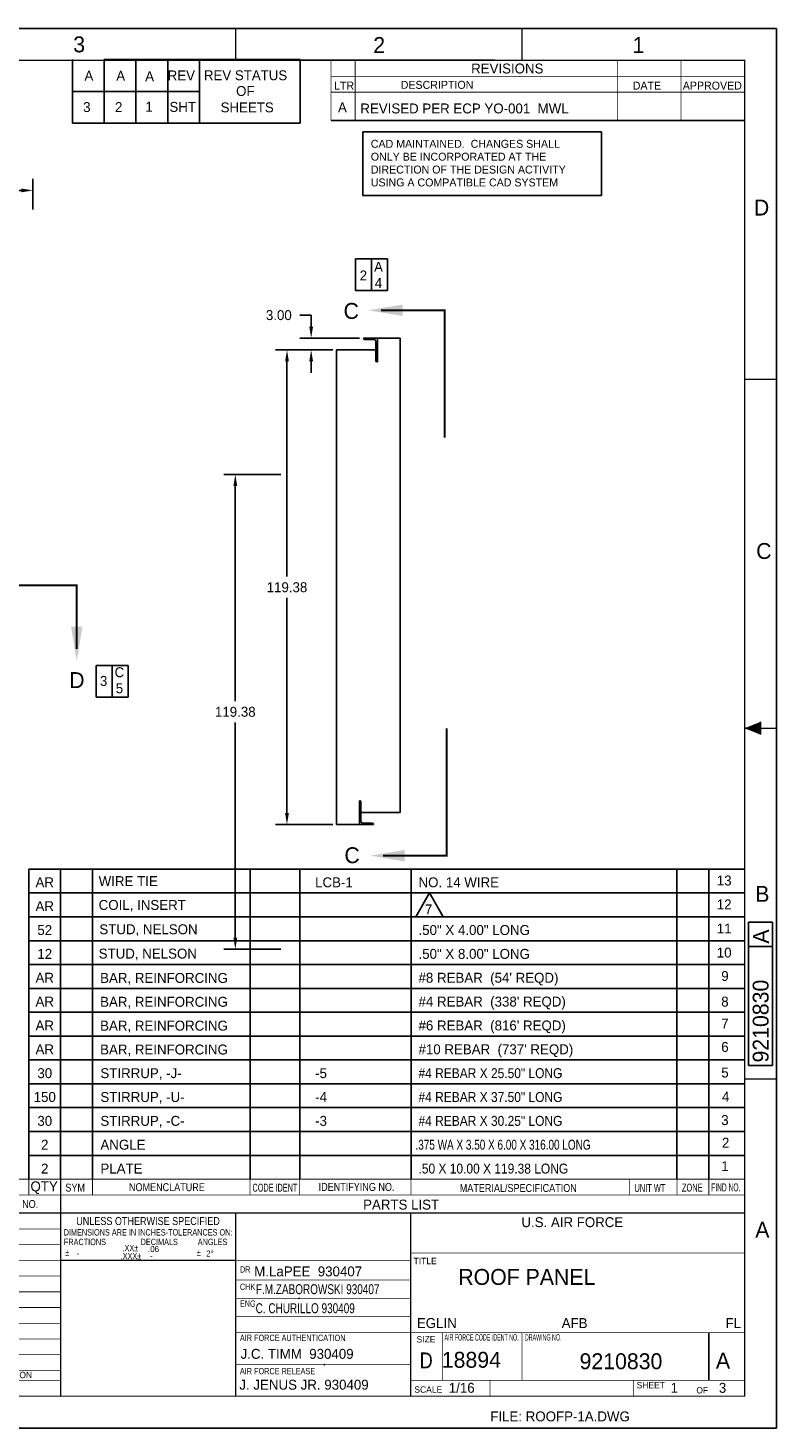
# Model space of a CAD drawing. Extents: x 0 to 544, y 0 to 352.
# Tile 2 of 2: x 356 to 544, y 0 to 352. Entities that reach past the tile are written whole.
import ezdxf
from ezdxf.enums import TextEntityAlignment as Align

# ---------------------------------------------------------------- set-up
doc = ezdxf.new("R2010")
doc.units = 0
doc.header["$LTSCALE"] = 16
doc.linetypes.add('DASHED', pattern=[0])
doc.layers.get('0').update_dxf_attribs({"linetype": 'CONTINUOUS'})
doc.layers.get('DEFPOINTS').update_dxf_attribs({"linetype": 'CONTINUOUS'})
for name, color, linetype in [('DIM', 5, 'CONTINUOUS'), ('LETTERING', 5, 'CONTINUOUS'), ('OUTLINE', 1, 'CONTINUOUS'), ('REBAR', 1, 'CONTINUOUS')]:
    doc.layers.add(name, color=color, linetype=linetype)
doc.dimstyles.get("Standard").update_dxf_attribs({"dimtxt": 2.5, "dimasz": 2.5, "dimexe": 1.25, "dimexo": 0.625, "dimtad": 1, "dimcen": 2.5, "dimazin": 3, "dimtfac": 1, "dimtmove": 0, "dimatfit": 3})

# ---------------------------------------------------------------- blocks, each defined once
blk = doc.blocks.new('*D')
at = {"color": 0, "linetype": 'BYBLOCK'}
for p, q in [((41, 275.16), (41, 282.82)), ((357, 275.16), (357, 282.82)), ((43.88, 279.94), (191.37, 279.94)), ((354.12, 279.94), (206.63, 279.94)), ((432.41, 239.82), (418.04, 239.82)), ((420.92, 236.94), (420.92, 182.83)), ((420.92, 123.33), (420.92, 177.45)), ((432.41, 120.45), (418.04, 120.45))]:
    blk.add_line(p, q, dxfattribs=at)
for points in [[(43.88, 280.42), (43.88, 279.46), (41, 279.94)], [(354.12, 280.42), (354.12, 279.46), (357, 279.94)], [(420.44, 236.94), (421.4, 236.94), (420.92, 239.82)], [(420.44, 123.33), (421.4, 123.33), (420.92, 120.45)]]:
    blk.add_solid(points, dxfattribs=at)
at = {"layer": 'DEFPOINTS', "color": 0, "linetype": 'BYBLOCK'}
for p in [(357, 279.94), (41, 274.16), (357, 274.16), (433.41, 239.82), (420.92, 120.45), (433.41, 120.45)]:
    blk.add_point(p, dxfattribs=at)
at = {"color": 0, "linetype": 'BYBLOCK'}
for s, p in [('316.00', (199, 279.94)), ('119.38', (420.92, 180.14))]:
    blk.add_text(s, height=2.5, dxfattribs=at).set_placement(p, align=Align.MIDDLE_CENTER)
blk = doc.blocks.new('BORDER')
at = {"color": 0}
for p, q in [((1, 1), (0, 1)), ((0, 1), (0, 0)), ((1, 0), (1, 1)), ((0, 0), (1, 0))]:
    blk.add_line(p, q, dxfattribs=at)

msp = doc.modelspace()

# ---------------------------------------------------------------- linework, layer by layer
at = {"color": 0}
for p, q in [((433.41, 151.781), (433.41, 271.156)), ((433.41, 271.156), (443.285, 271.156)), ((440.16, 274.156), (449.41, 274.156)), ((440.16, 274.091), (440.16, 274.156)), ((440.47, 273.781), (442.785, 273.781)), ((443.285, 268.466), (443.285, 273.281)), ((443.66, 268.156), (443.66, 274.156)), ((449.41, 154.781), (449.41, 274.156)), ((443.595, 268.156), (443.66, 268.156)), ((439.16, 157.781), (439.16, 151.781)), ((439.225, 157.781), (439.16, 157.781)), ((439.535, 157.471), (439.535, 152.656)), ((442.66, 151.781), (433.41, 151.781)), ((439.535, 154.781), (449.41, 154.781)), ((442.35, 152.156), (440.035, 152.156)), ((442.66, 151.846), (442.66, 151.781))]:
    msp.add_line(p, q, dxfattribs=at)
for centre, radius, start, end in [((440.47, 274.091), 0.31, 180, 270), ((442.785, 273.281), 0.5, 0, 90), ((443.595, 268.466), 0.31, 180, 270), ((439.225, 157.471), 0.31, 0, 90), ((440.035, 152.656), 0.5, 180, 270), ((442.35, 151.846), 0.31, 0, 90)]:
    msp.add_arc(centre, radius, start, end, dxfattribs=at)
msp.add_point((423.943, 32.617), dxfattribs=at)
at = {"layer": 'DEFPOINTS', "color": 0, "linetype": 'BYBLOCK'}
for p in [(433.41, 271.156), (440.16, 274.156)]:
    msp.add_point(p, dxfattribs=at)
at = {"layer": 'DIM', "color": 0}
for p, q in [((366.945, 344.188), (366.945, 328.188)), ((374.945, 344.188), (374.945, 328.188)), ((374.945, 344.188), (424.239, 344.188)), ((382.945, 344.188), (382.945, 328.188)), ((390.945, 344.188), (390.945, 328.188)), ((398.945, 344.188), (398.945, 328.188)), ((424.239, 344.188), (424.239, 328.188)), ((366.945, 336.188), (398.945, 336.188)), ((366.945, 328.188), (424.239, 328.188))]:
    msp.add_line(p, q, dxfattribs=at)
at = {"layer": 'LETTERING', "color": 0}
for p, q in [((432, 328.839), (536, 328.839)), ((438.176, 286.067), (438.176, 294.067)), ((438.176, 294.067), (446.176, 294.067)), ((442.176, 294.067), (442.176, 286.067)), ((446.176, 294.067), (446.176, 286.067)), ((446.176, 286.067), (438.176, 286.067)), ((372.957, 183.783), (372.957, 191.783)), ((372.957, 191.783), (380.957, 191.783)), ((376.957, 191.783), (376.957, 183.783)), ((380.957, 191.783), (380.957, 183.783)), ((380.957, 183.783), (372.957, 183.783)), ((527.008, 24), (527.008, 12))]:
    msp.add_line(p, q, dxfattribs=at)
at = {"layer": 'LETTERING', "color": 0, "linetype": 'BYBLOCK'}
for p, q in [((427, 279.916), (424.12, 279.916)), ((427, 277.036), (427, 279.916)), ((439.16, 274.156), (424.12, 274.156)), ((432.41, 271.156), (424.12, 271.156)), ((427, 268.276), (427, 265.396))]:
    msp.add_line(p, q, dxfattribs=at)
at = {"layer": 'LETTERING', "color": 0, "const_width": 0.5}
for points in [[(444.56, 281.08), (460.56, 281.08), (460.56, 249.08)], [(368.003, 195.927), (368.003, 211.927), (336.003, 211.927)], [(445.097, 143.994), (461.097, 143.994), (461.097, 175.994)]]:
    msp.add_lwpolyline(points, dxfattribs=at)
at = {"layer": 'LETTERING', "color": 0}
msp.add_lwpolyline([(456.764, 134.582), (453.3, 128.582), (460.228, 128.582)], close=True, dxfattribs=at)
at = {"layer": 'LETTERING', "color": 0, "linetype": 'BYBLOCK'}
msp.add_point((427, 271.156), dxfattribs=at)
at = {"layer": 'LETTERING', "color": 0}
for points in [[(449.992, 279.684), (449.992, 282.564), (441.352, 281.124)], [(366.607, 201.589), (369.487, 201.589), (368.047, 192.949)], [(450.529, 145.39), (450.529, 142.51), (441.889, 143.95)]]:
    msp.add_solid(points, dxfattribs=at)
at = {"layer": 'LETTERING', "color": 0, "linetype": 'BYBLOCK'}
for points in [[(426.52, 277.036), (427.48, 277.036), (427, 274.156)], [(426.52, 268.276), (427.48, 268.276), (427, 271.156)]]:
    msp.add_solid(points, dxfattribs=at)
at = {"layer": 'OUTLINE', "color": 0}
for p, q in [((416, 344), (473.183, 344)), ((440, 326), (500, 326)), ((440, 310), (440, 326)), ((500, 326), (500, 310)), ((500, 310), (440, 310)), ((540, 176), (540, 177.6)), ((536, 176), (540, 176)), ((540, 176), (540, 174.4))]:
    msp.add_line(p, q, dxfattribs=at)
at = {"layer": 'OUTLINE', "color": 0, "linetype": 'DASHED'}
for p, q in [((536.962, 127.2), (543.042, 127.2)), ((536.962, 127.2), (536.962, 91.2)), ((543.042, 127.2), (543.042, 91.2)), ((536.962, 121.12), (543.042, 121.12)), ((536.962, 91.2), (543.042, 91.2))]:
    msp.add_line(p, q, dxfattribs=at)
at = {"layer": 'OUTLINE', "color": 0}
for points, const_width in [([(408, 344), (408, 351.97)], 0.32), ([(480, 344), (480, 351.97)], 0.32), ([(432, 328.839), (432, 344)], 0.192), ([(438.08, 328.839), (438.08, 344)], 0.192), ([(504, 328.839), (504, 344)], 0.192), ([(520, 328.839), (520, 344)], 0.192), ([(536, 340), (432, 340)], 0.192), ([(536, 336), (432, 336)], 0.192), ([(535.887, 263.789), (543.886, 263.789)], 0.32), ([(536, 176), (544, 176)], 0.32), ([(535.887, 87.789), (543.886, 87.789)], 0.32), ([(316, 62.576), (536, 62.576)], 0.192), ([(356, 58.576), (356, 62.576)], 0.192), ([(364, 8), (364, 62.576)], 0.32), ([(372, 58.576), (372, 62.576)], 0.192), ([(411.632, 58.576), (411.632, 62.576)], 0.192), ([(424.128, 58.576), (424.128, 62.576)], 0.192), ([(452.128, 58.576), (452.128, 62.576)], 0.192), ([(507.008, 58.576), (507.008, 62.576)], 0.192), ([(519.008, 58.576), (519.008, 62.576)], 0.192), ([(527.008, 58.576), (527.008, 62.576)], 0.192), ([(316, 58.576), (536, 58.576)], 0.192), ([(300, 8), (300, 54.08), (536, 54.08)], 0.32), ([(408, 8), (408, 54.08)], 0.32), ([(452, 8), (452, 54.08)], 0.32), ([(316, 50.064), (364, 50.064)], 0.192), ([(316, 46.112), (364, 46.112)], 0.192), ([(316, 42.16), (364, 42.16)], 0.192), ([(363.89, 42.148), (408, 42.148)], 0.32), ([(452, 44), (536, 44)], 0.192), ([(408, 42.08), (452, 42.08)], 0.192), ([(316, 38.208), (364, 38.208)], 0.192), ([(408, 37.226), (452, 37.226)], 0.192), ([(316, 34.256), (364, 34.256)], 0.192), ([(408, 32.621), (452, 32.621)], 0.192), ([(316, 30.304), (364, 30.304)], 0.192), ([(316, 26.352), (364, 26.352)], 0.192), ([(408, 28.016), (452, 28.016)], 0.192), ([(316, 22.4), (364, 22.4)], 0.192), ([(408, 24), (536, 24)], 0.192), ([(460, 12), (460, 24)], 0.192), ([(480, 12), (480, 24)], 0.192), ([(316, 18.448), (364, 18.448)], 0.192), ([(300, 14.496), (364, 14.496)], 0.192), ([(408, 15.946), (452, 15.946)], 0.192), ([(316, 12), (364, 12)], 0.192), ([(452, 12), (536, 12)], 0.192), ([(472, 8), (472, 12)], 0.192), ([(508, 8), (508, 12)], 0.192)]:
    msp.add_lwpolyline(points, dxfattribs=dict(at, const_width=const_width))
at = {"layer": 'OUTLINE', "color": 0, "const_width": 0.32}
msp.add_lwpolyline([(8, 344), (8, 8), (536, 8), (536, 344)], close=True, dxfattribs=at)
at = {"layer": 'OUTLINE', "color": 0}
msp.add_point((430.34, 15.946), dxfattribs=at)
msp.add_point((430.34, 15.946), dxfattribs=at)
msp.add_point((430.34, 15.946), dxfattribs=at)
msp.add_solid([(536, 176), (540, 177.6), (540, 174.4)], dxfattribs=at)
at = {"layer": 'REBAR', "color": 0}
for p, q in [((356, 62.576), (356, 140.572)), ((356, 140.572), (536, 140.572)), ((364, 62.576), (364, 140.572)), ((372, 62.576), (372, 140.572)), ((411.632, 62.576), (411.632, 140.572)), ((424.128, 62.576), (424.128, 140.572)), ((452.128, 62.576), (452.128, 140.572)), ((519.008, 62.576), (519.008, 140.572)), ((527.008, 62.576), (527.008, 140.572)), ((356, 134.572), (536, 134.572)), ((356, 128.572), (536, 128.572)), ((356, 122.572), (536, 122.572)), ((356, 116.572), (536, 116.572)), ((356, 110.572), (536, 110.572)), ((356, 104.572), (536, 104.572)), ((356, 98.572), (536, 98.572)), ((356, 92.572), (536, 92.572)), ((356, 86.572), (536, 86.572)), ((356, 80.572), (536, 80.572)), ((356, 74.572), (536, 74.572)), ((356, 68.572), (536, 68.572))]:
    msp.add_line(p, q, dxfattribs=at)

# ---------------------------------------------------------------- block references
at = {"color": 0, "xscale": 544, "yscale": 352, "zscale": 544}
msp.add_blockref('BORDER', (0, 0), dxfattribs=at)

# ---------------------------------------------------------------- texts
at = {"color": 0}
msp.add_text('9210830', height=4, rotation=90, dxfattribs=at).set_placement((542.048, 91.929))
for s, height, p in [('M.LaPEE  930407', 2.5, (412.686, 38.134)), ('EGLIN', 2.5, (453.587, 25.14)), ('AFB', 2.5, (490.014, 25.14)), ('FL', 2.5, (531.224, 25.14)), ('J.C. TIMM  930409', 2.5, (409.25, 17.399)), ('9210830', 4, (494.508, 14.791)), ('J. JENUS JR. 930409', 2.5, (408.946, 9.64)), ('FILE: ROOFP-1A.DWG', 2.5, (472.045, 1.67))]:
    msp.add_text(s, height=height, dxfattribs=at).set_placement(p)
at = {"color": 0, "width": 0.75}
for s, p in [('F.M.ZABOROWSKI 930407', (413.105, 33.667)), ('C. CHURILLO 930409', (413.035, 28.877))]:
    msp.add_text(s, height=2.5, dxfattribs=at).set_placement(p)
at = {"layer": 'DIM', "color": 0}
for s, p in [('A', (369.988, 338.869)), ('A', (377.988, 338.869)), ('A', (385.257, 338.743)), ('REV', (390.915, 338.951)), ('REV STATUS', (400.026, 338.996)), ('OF', (408.125, 335.033)), ('3', (369.667, 330.994)), ('2', (377.667, 330.994)), ('1', (385.306, 331.069)), ('SHT', (391.358, 331.039)), ('SHEETS', (404.232, 330.914))]:
    msp.add_text(s, height=2.496, dxfattribs=at).set_placement(p)
at = {"layer": 'LETTERING', "color": 0}
for s, height, p in [('A', 2.5, (433.742, 330.925)), ('REVISED PER ECP YO-001  MWL', 2.5, (439.368, 330.642)), ('C', 4, (435.142, 278.971)), ('D', 4, (366.145, 186.115)), ('C', 4, (435.357, 142.064)), ('WIRE TIE', 2.5, (373.562, 136.306)), ('LCB-1', 2.5, (428, 136)), ('NO. 14 WIRE', 2.5, (454, 136)), ('COIL, INSERT', 2.5, (373.562, 130.306)), ('7', 2.5, (455.595, 129.176)), ('STUD, NELSON', 2.5, (373.736, 124.191)), ('.50" X 4.00" LONG', 2.5, (454, 124)), ('STUD, NELSON', 2.5, (373.562, 118.075)), ('.50" X 8.00" LONG', 2.5, (454, 118)), ('BAR, REINFORCING', 2.5, (373.927, 111.948)), ("#8 REBAR  (54' REQD)", 2.5, (454, 112)), ('BAR, REINFORCING', 2.5, (373.927, 105.948)), ("#4 REBAR  (338' REQD)", 2.5, (454, 106)), ('BAR, REINFORCING', 2.5, (373.927, 99.948)), ("#6 REBAR  (816' REQD)", 2.5, (454, 100)), ('BAR, REINFORCING', 2.5, (373.927, 93.948)), ("#10 REBAR  (737' REQD)", 2.5, (454, 94)), ('STIRRUP, -J-', 2.5, (374, 88)), ('-5', 2.5, (428, 88)), ('STIRRUP, -U-', 2.5, (374, 82)), ('-4', 2.5, (428, 82)), ('STIRRUP, -C-', 2.5, (374, 76)), ('-3', 2.5, (428, 76)), ('ANGLE', 2.5, (374, 70)), ('PLATE', 2.5, (374, 64)), ('.06', 1.5, (385.956, 44.261)), ('-', 1.5, (368.061, 43.218)), ('-', 1.5, (386.482, 42.613)), ('2%%D', 1.5, (400.58, 43.135)), ('ROOF PANEL', 4, (464, 36)), ('18894', 4, (459.858, 15.154)), ('A', 4, (528.797, 14.956)), ('1/16', 2.5, (461.613, 8.855)), ('1', 2.5, (517.399, 8.855)), ('3', 2.5, (529.534, 8.855))]:
    msp.add_text(s, height=height, dxfattribs=at).set_placement(p)
for s, p in [('A', (443.94, 290.813)), ('2', (440.139, 288.636)), ('4', (443.94, 286.765)), ('C', (378.782, 188.847)), ('3', (374.809, 186.658)), ('5', (378.782, 184.8)), ('AR', (360, 136)), ('13', (530.877, 136.457)), ('AR', (360, 130)), ('12', (530.877, 130.457)), ('11', (530.877, 124.392)), ('52', (360, 124)), ('12', (360, 118)), ('10', (530.877, 118.327)), ('AR', (360, 112)), ('9', (531.068, 112.438)), ('AR', (360, 106)), ('8', (531.068, 105.996)), ('AR', (360, 100)), ('7', (531.068, 100.485)), ('AR', (360, 94)), ('6', (531.068, 94.596)), ('30', (360, 88)), ('5', (531.068, 88.154)), ('150', (360, 82)), ('4', (531.242, 82.089)), ('30', (360, 76)), ('3', (531.068, 76.2)), ('2', (360, 70)), ('2', (531.242, 70.5)), ('1', (531.068, 64.611)), ('2', (360, 64)), ('QTY', (359.845, 59.528))]:
    msp.add_text(s, height=2.5, dxfattribs=at).set_placement(p, align=Align.CENTER)
at = {"layer": 'LETTERING', "color": 0, "linetype": 'BYBLOCK'}
msp.add_text('3.00', height=2.5, dxfattribs=at).set_placement((418.87, 279.916), align=Align.MIDDLE_CENTER)
at = {"layer": 'LETTERING', "color": 0}
msp.add_text('A', height=4, rotation=90, dxfattribs=at).set_placement((542.131, 121.834))
for s, width, p in [('#4 REBAR X 25.50" LONG', 0.9, (454, 88)), ('#4 REBAR X 37.50" LONG', 0.9, (454, 82)), ('#4 REBAR X 30.25" LONG', 0.9, (454, 76)), ('.375 WA X 3.50 X 6.00 X 316.00 LONG', 0.75, (453.236, 70)), ('.50 X 10.00 X 119.38 LONG', 0.9, (454, 64))]:
    msp.add_text(s, height=2.5, dxfattribs=dict(at, width=width)).set_placement(p)
at = {"layer": 'OUTLINE', "color": 0}
for s, height, p in [('3', 4, (368.651, 346.01)), ('1', 4, (509.306, 345.836)), ('D', 4, (540.274, 304.967)), ('C', 4, (540.854, 218.584)), ('B', 4, (540.479, 132.347)), ('A', 4, (540.477, 47.873)), ('USED ON', 1.6, (351.949, 12.535))]:
    msp.add_text(s, height=height, dxfattribs=at).set_placement(p, align=Align.CENTER)
for s, height, p in [('2', 4, (442.62, 345.855)), ('REVISIONS', 2.496, (467.24, 340.693)), ('LTR', 2, (432.746, 336.641)), ('DESCRIPTION', 2, (449.527, 336.832)), ('DATE', 2, (507.88, 336.641)), ('APPROVED', 2, (520.466, 336.641)), ('CAD MAINTAINED.  CHANGES SHALL', 2, (442, 322)), ('ONLY BE INCORPORATED AT THE ', 2, (442, 318.762)), ('DIRECTION OF THE DESIGN ACTIVITY', 2, (442, 315.524)), ('USING A COMPATIBLE CAD SYSTEM', 2, (442, 312.286)), ('PARTS LIST', 2.496, (440.076, 54.944)), ('U.S. AIR FORCE', 2.496, (479.886, 50.524)), ('TITLE', 1.6, (452.768, 41.205)), ('SIZE', 1.6, (453.51, 21.509)), ('SHEET', 1.6, (508.839, 9.989)), ('SCALE', 1.6, (452.953, 8.875)), ('OF', 1.6, (523.878, 8.689))]:
    msp.add_text(s, height=height, dxfattribs=at).set_placement(p)
for s, height, width, p in [('SYM', 2, 0.85, (367.642, 59.463)), ('NOMENCLATURE', 2, 0.85, (390.719, 59.575)), ('CODE IDENT', 2, 0.6, (417.888, 59.445)), ('IDENTIFYING NO.', 2, 0.85, (438.416, 59.638)), ('FIND NO.', 2, 0.5, (531.284, 59.519)), ('UNLESS OTHERWISE SPECIFIED', 2, 0.85, (385.978, 51.049)), ('DIMENSIONS ARE IN INCHES-TOLERANCES ON:', 1.6, 0.75, (385.978, 48.415)), ('D', 4, 0.85, (455.932, 15.002))]:
    msp.add_text(s, height=height, dxfattribs=dict(at, width=width)).set_placement(p, align=Align.CENTER)
for s, height, width, p in [('MATERIAL/SPECIFICATION', 2, 0.85, (464.378, 59.359)), ('UNIT WT', 2, 0.7, (508.299, 59.366)), ('ZONE', 2, 0.7, (520.245, 59.47)), ('QUANTITY REQUIRED PER DASH NO.', 2, 0.85, (317.308, 55.33)), ('FRACTIONS', 1.6, 0.75, (364.809, 46.001)), (' .XX%%P', 1.6, 0.75, (379.045, 44.466)), ('DECIMALS', 1.6, 0.75, (384.113, 46.001)), ('ANGLES', 1.6, 0.75, (398.482, 46.001)), ('%%P', 1.6, 0.75, (365.138, 43.367)), ('.XXX%%P', 1.6, 0.75, (379.092, 42.445)), ('%%P', 1.6, 0.75, (398.263, 43.367)), ('DR', 1.6, 0.75, (409.08, 39.087)), ('CHK', 1.6, 0.75, (409.08, 34.72)), ('ENG', 1.6, 0.75, (409.08, 30.479)), ('AIR FORCE AUTHENTICATION', 1.6, 0.75, (409.08, 21.87)), ('AIR FORCE CODE IDENT NO.', 1.6, 0.5, (460.546, 22)), ('DRAWING NO.', 1.6, 0.5, (480.75, 22)), ('AIR FORCE RELEASE', 1.6, 0.75, (409.08, 13.512))]:
    msp.add_text(s, height=height, dxfattribs=dict(at, width=width)).set_placement(p)

# ---------------------------------------------------------------- dimensions: what is measured, and where the dimension line sits
at = {"layer": 'LETTERING', "color": 0}
dim = msp.add_linear_dim(base=(420.92, 151.780848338), p1=(433.409931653, 271.155848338), p2=(433.409931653, 151.780848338), angle=90, dimstyle='Standard', dxfattribs=at)
dim.commit()
dim.dimension.update_dxf_attribs({"geometry": '*D', "text_midpoint": (420.92, 211.468348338), "insert": (0, 31.332093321)})
dim = msp.add_linear_dim(base=(344.003, 279.938), p1=(28.003, 274.156), p2=(344.003, 274.156), dimstyle='Standard', dxfattribs=at)
dim.commit()
dim.dimension.update_dxf_attribs({"geometry": '*D', "text_midpoint": (186.003, 279.938), "insert": (-13, 0)})

doc.saveas('drawing.dxf')
